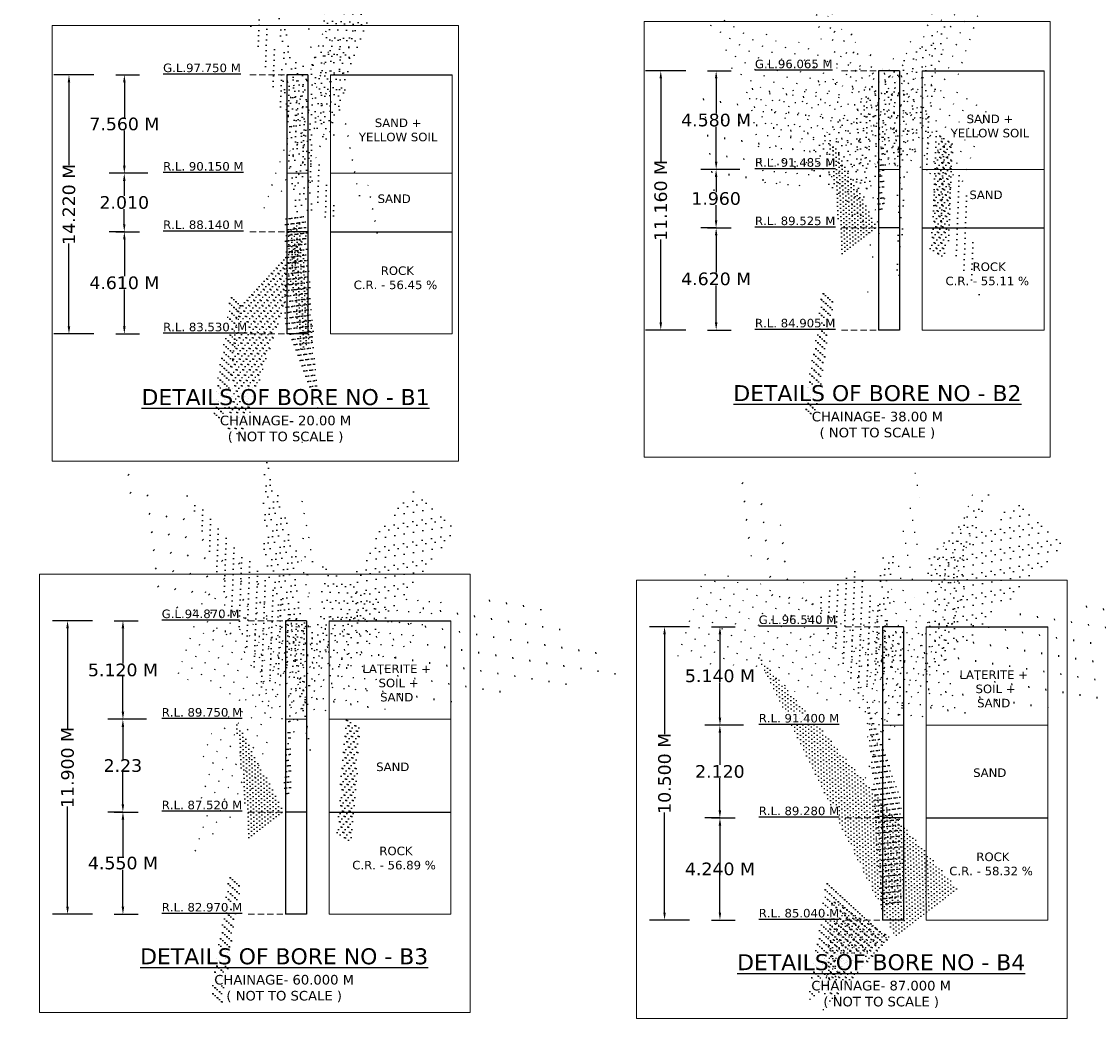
# Model space of a CAD drawing. Header units: millimetres. Extents: x -7746077780 to -3844657605, y -13315294818 to -6656873469.
# Tile 47 of 129: x -3872004619 to -3871983276, y -6657915737 to -6657895984. Entities that reach past the tile are written whole.
import ezdxf

# ---------------------------------------------------------------- set-up
doc = ezdxf.new("R2010")
doc.units = ezdxf.units.MM
doc.header["$MEASUREMENT"] = 0
doc.header["$PDMODE"] = 2
doc.linetypes.add('HIDDEN', pattern=[0.375, 0.25, -0.125])
doc.layers.add('TEX', color=6, linetype='Continuous')
doc.layers.add('TEXT', color=7, linetype='Continuous')
doc.styles.get("Standard").update_dxf_attribs({"font": 'verdana.ttf', "height": 250})
doc.dimstyles.new('Copy of ISO-25--------4', dxfattribs={"dimtxt": 200, "dimasz": 150, "dimexe": 300, "dimexo": 300, "dimgap": 0.02, "dimtad": 0, "dimtih": 1, "dimtoh": 1, "dimdec": 0, "dimlfac": 4, "dimdsep": 46, "dimtxsty": 'Standard', "dimcen": 150, "dimclrd": 1, "dimclre": 1, "dimclrt": 1, "dimadec": 0, "dimazin": 0, "dimtfac": 1, "dimtdec": 0, "dimtmove": 2, "dimatfit": 3, "dimfxl": 0, "dimarcsym": 0})
doc.dimstyles.new('ISO-25--------2', dxfattribs={"dimtxt": 200, "dimasz": 150, "dimexe": 300, "dimexo": 300, "dimgap": 0.02, "dimtad": 0, "dimtih": 1, "dimtoh": 1, "dimdec": 0, "dimlfac": 2, "dimdsep": 46, "dimtxsty": 'Standard', "dimcen": 150, "dimclrd": 1, "dimclre": 1, "dimclrt": 1, "dimadec": 0, "dimazin": 0, "dimtfac": 1, "dimtdec": 0, "dimtmove": 2, "dimatfit": 3, "dimfxl": 0, "dimarcsym": 0})

# ---------------------------------------------------------------- blocks, each defined once
blk = doc.blocks.new('*D537')
at = {"layer": 'Defpoints', "color": 0, "ltscale": 20, "transparency": 16777216}
for p in [(-3871991323.328972, -6657896961.78477), (-3871990852.663083, -6657896961.78477), (-3871990084.15482, -6657898912.913328)]:
    blk.add_point(p, dxfattribs=at)
at = {"layer": 'TEX', "color": 1, "lineweight": -2, "ltscale": 20, "transparency": 16777216}
for p, q in [((-3871991023.328972, -6657896961.78477), (-3871990552.663083, -6657896961.78477)), ((-3871990852.663083, -6657897111.78477), (-3871990852.663083, -6657897806.620521)), ((-3871990852.663083, -6657898762.913328), (-3871990852.663083, -6657898068.077579)), ((-3871990384.15482, -6657898912.913328), (-3871991152.663083, -6657898912.913328))]:
    blk.add_line(p, q, dxfattribs=at)
at = {"layer": 'TEX', "color": 1, "ltscale": 20, "transparency": 16777216}
for points in [[(-3871990877.663083, -6657897111.78477), (-3871990827.663083, -6657897111.78477), (-3871990852.663083, -6657896961.78477)], [(-3871990877.663083, -6657898762.913328), (-3871990827.663083, -6657898762.913328), (-3871990852.663083, -6657898912.913328)]]:
    blk.add_solid(points, dxfattribs=at)
at = {"layer": 'TEX', "color": 1, "ltscale": 20, "transparency": 16777216, "insert": (-3871990852.663082, -6657897937.349051), "char_height": 250, "attachment_point": 5}
blk.add_mtext('4.580 M', dxfattribs=at)
blk = doc.blocks.new('*D538')
at = {"layer": 'Defpoints', "color": 0, "ltscale": 20, "transparency": 16777216}
for p in [(-3871991154.578972, -6657896961.78477), (-3871991950.28331, -6657902096.210791), (-3871991154.578972, -6657902096.210791)]:
    blk.add_point(p, dxfattribs=at)
at = {"layer": 'TEX', "color": 1, "lineweight": -2, "ltscale": 20, "transparency": 16777216}
for p, q in [((-3871991454.578972, -6657896961.78477), (-3871992250.28331, -6657896961.78477)), ((-3871991950.28331, -6657897111.78477), (-3871991950.28331, -6657898754.716532)), ((-3871991950.28331, -6657901946.210791), (-3871991950.28331, -6657900303.27903)), ((-3871991454.578972, -6657902096.210791), (-3871992250.28331, -6657902096.210791))]:
    blk.add_line(p, q, dxfattribs=at)
at = {"layer": 'TEX', "color": 1, "ltscale": 20, "transparency": 16777216}
for points in [[(-3871991975.28331, -6657897111.78477), (-3871991925.28331, -6657897111.78477), (-3871991950.28331, -6657896961.78477)], [(-3871991975.28331, -6657901946.210791), (-3871991925.28331, -6657901946.210791), (-3871991950.28331, -6657902096.210791)]]:
    blk.add_solid(points, dxfattribs=at)
at = {"layer": 'TEX', "color": 1, "ltscale": 20, "transparency": 16777216, "insert": (-3871991950.283309, -6657899528.997782), "char_height": 250, "attachment_point": 5, "rotation": 90}
blk.add_mtext('11.160 M', dxfattribs=at)
blk = doc.blocks.new('*D539')
at = {"layer": 'Defpoints', "color": 0, "ltscale": 20, "transparency": 16777216}
for p in [(-3871991323.328972, -6657900072.154713), (-3871990852.663083, -6657900072.154713), (-3871991323.32897, -6657902096.210791)]:
    blk.add_point(p, dxfattribs=at)
at = {"layer": 'TEX', "color": 1, "lineweight": -2, "ltscale": 20, "transparency": 16777216}
for p, q in [((-3871991023.328972, -6657900072.154713), (-3871990552.663083, -6657900072.154713)), ((-3871990852.663083, -6657900222.154713), (-3871990852.663083, -6657900953.957914)), ((-3871990852.663083, -6657901946.210791), (-3871990852.663083, -6657901214.407585)), ((-3871991023.32897, -6657902096.210791), (-3871990552.663083, -6657902096.210791))]:
    blk.add_line(p, q, dxfattribs=at)
at = {"layer": 'TEX', "color": 1, "ltscale": 20, "transparency": 16777216}
for points in [[(-3871990877.663083, -6657900222.154713), (-3871990827.663083, -6657900222.154713), (-3871990852.663083, -6657900072.154713)], [(-3871990877.663083, -6657901946.210791), (-3871990827.663083, -6657901946.210791), (-3871990852.663083, -6657902096.210791)]]:
    blk.add_solid(points, dxfattribs=at)
at = {"layer": 'TEX', "color": 1, "ltscale": 20, "transparency": 16777216, "insert": (-3871990852.663083, -6657901084.182751), "char_height": 250, "attachment_point": 5}
blk.add_mtext('4.620 M', dxfattribs=at)
blk = doc.blocks.new('*D540')
at = {"color": 1, "lineweight": -2, "ltscale": 20, "transparency": 16777216}
for p, q in [((-3871990851.481442, -6657898912.913328), (-3871991153.981442, -6657898912.913328)), ((-3871990853.981442, -6657899062.913328), (-3871990853.981442, -6657899362.393134)), ((-3871990853.981442, -6657899922.154713), (-3871990853.981442, -6657899622.674907)), ((-3871990851.481442, -6657900072.154713), (-3871991153.981442, -6657900072.154713))]:
    blk.add_line(p, q, dxfattribs=at)
at = {"color": 1, "ltscale": 20, "transparency": 16777216}
for points in [[(-3871990878.981442, -6657899062.913328), (-3871990828.981442, -6657899062.913328), (-3871990853.981442, -6657898912.913328)], [(-3871990878.981442, -6657899922.154713), (-3871990828.981442, -6657899922.154713), (-3871990853.981442, -6657900072.154713)]]:
    blk.add_solid(points, dxfattribs=at)
at = {"layer": 'Defpoints', "color": 0, "ltscale": 20, "transparency": 16777216}
for p in [(-3871987633.5711, -6657898912.913328), (-3871990853.981442, -6657900072.154713), (-3871987633.5711, -6657900072.154713)]:
    blk.add_point(p, dxfattribs=at)
at = {"color": 1, "lineweight": 13, "ltscale": 20, "transparency": 16777216, "insert": (-3871990853.981441, -6657899492.534021), "char_height": 250, "attachment_point": 5}
blk.add_mtext('1.960', dxfattribs=at)
blk = doc.blocks.new('*D541')
at = {"layer": 'Defpoints', "color": 0, "ltscale": 20, "transparency": 16777216}
for p in [(-3872003080.133568, -6657907857.574656), (-3872002609.46768, -6657907857.574656), (-3872001840.959417, -6657909808.703217)]:
    blk.add_point(p, dxfattribs=at)
at = {"layer": 'TEX', "color": 1, "lineweight": -2, "ltscale": 20, "transparency": 16777216}
for p, q in [((-3872002780.133568, -6657907857.574656), (-3872002309.46768, -6657907857.574656)), ((-3872002609.46768, -6657908007.574656), (-3872002609.46768, -6657908702.914101)), ((-3872002609.46768, -6657909658.703217), (-3872002609.46768, -6657908963.363771)), ((-3872002140.959417, -6657909808.703217), (-3872002909.46768, -6657909808.703217))]:
    blk.add_line(p, q, dxfattribs=at)
at = {"layer": 'TEX', "color": 1, "ltscale": 20, "transparency": 16777216}
for points in [[(-3872002634.46768, -6657908007.574656), (-3872002584.46768, -6657908007.574656), (-3872002609.46768, -6657907857.574656)], [(-3872002634.46768, -6657909658.703217), (-3872002584.46768, -6657909658.703217), (-3872002609.46768, -6657909808.703217)]]:
    blk.add_solid(points, dxfattribs=at)
at = {"layer": 'TEX', "color": 1, "ltscale": 20, "transparency": 16777216, "insert": (-3872002609.467679, -6657908833.138937), "char_height": 250, "attachment_point": 5}
blk.add_mtext('5.120 M', dxfattribs=at)
blk = doc.blocks.new('*D542')
at = {"layer": 'Defpoints', "color": 0, "ltscale": 20, "transparency": 16777216}
for p in [(-3872002911.383568, -6657907857.574656), (-3872003707.087907, -6657913671.124226), (-3872002911.383569, -6657913671.124226)]:
    blk.add_point(p, dxfattribs=at)
at = {"layer": 'TEX', "color": 1, "lineweight": -2, "ltscale": 20, "transparency": 16777216}
for p, q in [((-3872003211.383568, -6657907857.574656), (-3872004007.087907, -6657907857.574656)), ((-3872003707.087907, -6657908007.574656), (-3872003707.087907, -6657909990.068192)), ((-3872003707.087907, -6657913521.124226), (-3872003707.087907, -6657911538.63069)), ((-3872003211.383569, -6657913671.124226), (-3872004007.087907, -6657913671.124226))]:
    blk.add_line(p, q, dxfattribs=at)
at = {"layer": 'TEX', "color": 1, "ltscale": 20, "transparency": 16777216}
for points in [[(-3872003732.087907, -6657908007.574656), (-3872003682.087907, -6657908007.574656), (-3872003707.087907, -6657907857.574656)], [(-3872003732.087907, -6657913521.124226), (-3872003682.087907, -6657913521.124226), (-3872003707.087907, -6657913671.124226)]]:
    blk.add_solid(points, dxfattribs=at)
at = {"layer": 'TEX', "color": 1, "ltscale": 20, "transparency": 16777216, "insert": (-3872003707.087906, -6657910764.349442), "char_height": 250, "attachment_point": 5, "rotation": 90}
blk.add_mtext('11.900 M', dxfattribs=at)
blk = doc.blocks.new('*D543')
at = {"layer": 'Defpoints', "color": 0, "ltscale": 20, "transparency": 16777216}
for p in [(-3872003080.133569, -6657911647.068146), (-3872002609.46768, -6657911647.068146), (-3872003080.133567, -6657913671.124226)]:
    blk.add_point(p, dxfattribs=at)
at = {"layer": 'TEX', "color": 1, "lineweight": -2, "ltscale": 20, "transparency": 16777216}
for p, q in [((-3872002780.133569, -6657911647.068146), (-3872002309.46768, -6657911647.068146)), ((-3872002609.46768, -6657911797.068146), (-3872002609.46768, -6657912528.955298)), ((-3872002609.46768, -6657913521.124226), (-3872002609.46768, -6657912789.237071)), ((-3872002780.133567, -6657913671.124226), (-3872002309.46768, -6657913671.124226))]:
    blk.add_line(p, q, dxfattribs=at)
at = {"layer": 'TEX', "color": 1, "ltscale": 20, "transparency": 16777216}
for points in [[(-3872002634.46768, -6657911797.068146), (-3872002584.46768, -6657911797.068146), (-3872002609.46768, -6657911647.068146)], [(-3872002634.46768, -6657913521.124226), (-3872002584.46768, -6657913521.124226), (-3872002609.46768, -6657913671.124226)]]:
    blk.add_solid(points, dxfattribs=at)
at = {"layer": 'TEX', "color": 1, "ltscale": 20, "transparency": 16777216, "insert": (-3872002609.46768, -6657912659.096186), "char_height": 250, "attachment_point": 5}
blk.add_mtext('4.550 M', dxfattribs=at)
blk = doc.blocks.new('*D544')
at = {"color": 1, "lineweight": -2, "ltscale": 20, "transparency": 16777216}
for p, q in [((-3872002608.286039, -6657909808.703217), (-3872002910.786039, -6657909808.703217)), ((-3872002610.786039, -6657909958.703217), (-3872002610.786039, -6657910597.660846)), ((-3872002610.786039, -6657911497.068146), (-3872002610.786039, -6657910858.110517)), ((-3872002608.286039, -6657911647.068146), (-3872002910.786039, -6657911647.068146))]:
    blk.add_line(p, q, dxfattribs=at)
at = {"color": 1, "ltscale": 20, "transparency": 16777216}
for points in [[(-3872002635.786039, -6657909958.703217), (-3872002585.786039, -6657909958.703217), (-3872002610.786039, -6657909808.703217)], [(-3872002635.786039, -6657911497.068146), (-3872002585.786039, -6657911497.068146), (-3872002610.786039, -6657911647.068146)]]:
    blk.add_solid(points, dxfattribs=at)
at = {"layer": 'Defpoints', "color": 0, "ltscale": 20, "transparency": 16777216}
for p in [(-3871999390.375697, -6657909808.703217), (-3872002610.786039, -6657911647.068146), (-3871999390.375695, -6657911647.068146)]:
    blk.add_point(p, dxfattribs=at)
at = {"color": 1, "lineweight": 13, "ltscale": 20, "transparency": 16777216, "insert": (-3872002610.786038, -6657910727.885682), "char_height": 250, "attachment_point": 5}
blk.add_mtext('2.23', dxfattribs=at)
blk = doc.blocks.new('*D545')
at = {"layer": 'Defpoints', "color": 0, "ltscale": 20, "transparency": 16777216}
for p in [(-3872003052.2904, -6657897039.286632), (-3872002581.624511, -6657897039.286632), (-3872001813.116248, -6657898990.41519)]:
    blk.add_point(p, dxfattribs=at)
at = {"layer": 'TEX', "color": 1, "lineweight": -2, "ltscale": 20, "transparency": 16777216}
for p, q in [((-3872002752.2904, -6657897039.286632), (-3872002281.624511, -6657897039.286632)), ((-3872002581.624511, -6657897189.286632), (-3872002581.624511, -6657897884.710025)), ((-3872002581.624511, -6657898840.41519), (-3872002581.624511, -6657898144.991797)), ((-3872002113.116248, -6657898990.41519), (-3872002881.624511, -6657898990.41519))]:
    blk.add_line(p, q, dxfattribs=at)
at = {"layer": 'TEX', "color": 1, "ltscale": 20, "transparency": 16777216}
for points in [[(-3872002606.624511, -6657897189.286632), (-3872002556.624511, -6657897189.286632), (-3872002581.624511, -6657897039.286632)], [(-3872002606.624511, -6657898840.41519), (-3872002556.624511, -6657898840.41519), (-3872002581.624511, -6657898990.41519)]]:
    blk.add_solid(points, dxfattribs=at)
at = {"layer": 'TEX', "color": 1, "ltscale": 20, "transparency": 16777216, "insert": (-3872002581.62451, -6657898014.850912), "char_height": 250, "attachment_point": 5}
blk.add_mtext('7.560 M', dxfattribs=at)
blk = doc.blocks.new('*D546')
at = {"layer": 'Defpoints', "color": 0, "ltscale": 20, "transparency": 16777216}
for p in [(-3872002883.5404, -6657897039.286632), (-3872003679.24474, -6657902173.712652), (-3872002883.540401, -6657902173.712652)]:
    blk.add_point(p, dxfattribs=at)
at = {"layer": 'TEX', "color": 1, "lineweight": -2, "ltscale": 20, "transparency": 16777216}
for p, q in [((-3872003183.5404, -6657897039.286632), (-3872003979.24474, -6657897039.286632)), ((-3872003679.24474, -6657897189.286632), (-3872003679.24474, -6657898832.218393)), ((-3872003679.24474, -6657902023.712652), (-3872003679.24474, -6657900380.780891)), ((-3872003183.540401, -6657902173.712652), (-3872003979.24474, -6657902173.712652))]:
    blk.add_line(p, q, dxfattribs=at)
at = {"layer": 'TEX', "color": 1, "ltscale": 20, "transparency": 16777216}
for points in [[(-3872003704.24474, -6657897189.286632), (-3872003654.24474, -6657897189.286632), (-3872003679.24474, -6657897039.286632)], [(-3872003704.24474, -6657902023.712652), (-3872003654.24474, -6657902023.712652), (-3872003679.24474, -6657902173.712652)]]:
    blk.add_solid(points, dxfattribs=at)
at = {"layer": 'TEX', "color": 1, "ltscale": 20, "transparency": 16777216, "insert": (-3872003679.244739, -6657899606.499643), "char_height": 250, "attachment_point": 5, "rotation": 90}
blk.add_mtext('14.220 M', dxfattribs=at)
blk = doc.blocks.new('*D547')
at = {"layer": 'Defpoints', "color": 0, "ltscale": 20, "transparency": 16777216}
for p in [(-3872003052.290401, -6657900149.656575), (-3872002581.624511, -6657900149.656575), (-3872003052.290399, -6657902173.712652)]:
    blk.add_point(p, dxfattribs=at)
at = {"layer": 'TEX', "color": 1, "lineweight": -2, "ltscale": 20, "transparency": 16777216}
for p, q in [((-3872002752.290401, -6657900149.656575), (-3872002281.624511, -6657900149.656575)), ((-3872002581.624511, -6657900299.656575), (-3872002581.624511, -6657901031.543726)), ((-3872002581.624511, -6657902023.712652), (-3872002581.624511, -6657901291.825499)), ((-3872002752.290399, -6657902173.712652), (-3872002281.624511, -6657902173.712652))]:
    blk.add_line(p, q, dxfattribs=at)
at = {"layer": 'TEX', "color": 1, "ltscale": 20, "transparency": 16777216}
for points in [[(-3872002606.624511, -6657900299.656575), (-3872002556.624511, -6657900299.656575), (-3872002581.624511, -6657900149.656575)], [(-3872002606.624511, -6657902023.712652), (-3872002556.624511, -6657902023.712652), (-3872002581.624511, -6657902173.712652)]]:
    blk.add_solid(points, dxfattribs=at)
at = {"layer": 'TEX', "color": 1, "ltscale": 20, "transparency": 16777216, "insert": (-3872002581.624511, -6657901161.684613), "char_height": 250, "attachment_point": 5}
blk.add_mtext('4.610 M', dxfattribs=at)
blk = doc.blocks.new('*D548')
at = {"color": 1, "lineweight": -2, "ltscale": 20, "transparency": 16777216}
for p, q in [((-3872002580.44287, -6657898990.41519), (-3872002882.94287, -6657898990.41519)), ((-3872002582.94287, -6657899140.41519), (-3872002582.94287, -6657899439.811047)), ((-3872002582.94287, -6657899999.656575), (-3872002582.94287, -6657899700.260717)), ((-3872002580.44287, -6657900149.656575), (-3872002882.94287, -6657900149.656575))]:
    blk.add_line(p, q, dxfattribs=at)
at = {"color": 1, "ltscale": 20, "transparency": 16777216}
for points in [[(-3872002607.94287, -6657899140.41519), (-3872002557.94287, -6657899140.41519), (-3872002582.94287, -6657898990.41519)], [(-3872002607.94287, -6657899999.656575), (-3872002557.94287, -6657899999.656575), (-3872002582.94287, -6657900149.656575)]]:
    blk.add_solid(points, dxfattribs=at)
at = {"layer": 'Defpoints', "color": 0, "ltscale": 20, "transparency": 16777216}
for p in [(-3871999362.532528, -6657898990.41519), (-3872002582.94287, -6657900149.656575), (-3871999362.532528, -6657900149.656575)]:
    blk.add_point(p, dxfattribs=at)
at = {"color": 1, "lineweight": 13, "ltscale": 20, "transparency": 16777216, "insert": (-3872002582.942869, -6657899570.035883), "char_height": 250, "attachment_point": 5}
blk.add_mtext('2.010', dxfattribs=at)
blk = doc.blocks.new('*D610')
at = {"layer": 'Defpoints', "color": 0, "ltscale": 20, "transparency": 16777216}
for p in [(-3871991248.341529, -6657907974.321878), (-3871990777.675642, -6657907974.321878), (-3871990009.167379, -6657909925.450439)]:
    blk.add_point(p, dxfattribs=at)
at = {"layer": 'TEX', "color": 1, "lineweight": -2, "ltscale": 20, "transparency": 16777216}
for p, q in [((-3871990948.341529, -6657907974.321878), (-3871990477.675642, -6657907974.321878)), ((-3871990777.675642, -6657908124.321878), (-3871990777.675642, -6657908819.745273)), ((-3871990777.675642, -6657909775.450439), (-3871990777.675642, -6657909080.027045)), ((-3871990309.167379, -6657909925.450439), (-3871991077.675642, -6657909925.450439))]:
    blk.add_line(p, q, dxfattribs=at)
at = {"layer": 'TEX', "color": 1, "ltscale": 20, "transparency": 16777216}
for points in [[(-3871990802.675642, -6657908124.321878), (-3871990752.675642, -6657908124.321878), (-3871990777.675642, -6657907974.321878)], [(-3871990802.675642, -6657909775.450439), (-3871990752.675642, -6657909775.450439), (-3871990777.675642, -6657909925.450439)]]:
    blk.add_solid(points, dxfattribs=at)
at = {"layer": 'TEX', "color": 1, "ltscale": 20, "transparency": 16777216, "insert": (-3871990777.675641, -6657908949.88616), "char_height": 250, "attachment_point": 5}
blk.add_mtext('5.140 M', dxfattribs=at)
blk = doc.blocks.new('*D611')
at = {"layer": 'Defpoints', "color": 0, "ltscale": 20, "transparency": 16777216}
for p in [(-3871991079.591529, -6657907974.321878), (-3871991875.295868, -6657913787.871449), (-3871991079.59153, -6657913787.871449)]:
    blk.add_point(p, dxfattribs=at)
at = {"layer": 'TEX', "color": 1, "lineweight": -2, "ltscale": 20, "transparency": 16777216}
for p, q in [((-3871991379.591529, -6657907974.321878), (-3871992175.295868, -6657907974.321878)), ((-3871991875.295868, -6657908124.321878), (-3871991875.295868, -6657910106.815414)), ((-3871991875.295868, -6657913637.871449), (-3871991875.295868, -6657911655.377913)), ((-3871991379.59153, -6657913787.871449), (-3871992175.295868, -6657913787.871449))]:
    blk.add_line(p, q, dxfattribs=at)
at = {"layer": 'TEX', "color": 1, "ltscale": 20, "transparency": 16777216}
for points in [[(-3871991900.295868, -6657908124.321878), (-3871991850.295868, -6657908124.321878), (-3871991875.295868, -6657907974.321878)], [(-3871991900.295868, -6657913637.871449), (-3871991850.295868, -6657913637.871449), (-3871991875.295868, -6657913787.871449)]]:
    blk.add_solid(points, dxfattribs=at)
at = {"layer": 'TEX', "color": 1, "ltscale": 20, "transparency": 16777216, "insert": (-3871991875.295867, -6657910881.096664), "char_height": 250, "attachment_point": 5, "rotation": 90}
blk.add_mtext('10.500 M', dxfattribs=at)
blk = doc.blocks.new('*D612')
at = {"layer": 'Defpoints', "color": 0, "ltscale": 20, "transparency": 16777216}
for p in [(-3871991248.34153, -6657911763.815369), (-3871990777.675642, -6657911763.815369), (-3871991248.341529, -6657913787.871449)]:
    blk.add_point(p, dxfattribs=at)
at = {"layer": 'TEX', "color": 1, "lineweight": -2, "ltscale": 20, "transparency": 16777216}
for p, q in [((-3871990948.34153, -6657911763.815369), (-3871990477.675642, -6657911763.815369)), ((-3871990777.675642, -6657911913.815369), (-3871990777.675642, -6657912645.618572)), ((-3871990777.675642, -6657913637.871449), (-3871990777.675642, -6657912906.068243)), ((-3871990948.341529, -6657913787.871449), (-3871990477.675642, -6657913787.871449))]:
    blk.add_line(p, q, dxfattribs=at)
at = {"layer": 'TEX', "color": 1, "ltscale": 20, "transparency": 16777216}
for points in [[(-3871990802.675642, -6657911913.815369), (-3871990752.675642, -6657911913.815369), (-3871990777.675642, -6657911763.815369)], [(-3871990802.675642, -6657913637.871449), (-3871990752.675642, -6657913637.871449), (-3871990777.675642, -6657913787.871449)]]:
    blk.add_solid(points, dxfattribs=at)
at = {"layer": 'TEX', "color": 1, "ltscale": 20, "transparency": 16777216, "insert": (-3871990777.675642, -6657912775.843409), "char_height": 250, "width": 3472.058889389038, "attachment_point": 5}
blk.add_mtext('4.240 M', dxfattribs=at)
blk = doc.blocks.new('*D613')
at = {"color": 1, "lineweight": -2, "ltscale": 20, "transparency": 16777216}
for p, q in [((-3871990776.494001, -6657909925.450439), (-3871991078.994001, -6657909925.450439)), ((-3871990778.994001, -6657910075.450439), (-3871990778.994001, -6657910714.408069)), ((-3871990778.994001, -6657911613.815369), (-3871990778.994001, -6657910974.857739)), ((-3871990776.494001, -6657911763.815369), (-3871991078.994001, -6657911763.815369))]:
    blk.add_line(p, q, dxfattribs=at)
at = {"color": 1, "ltscale": 20, "transparency": 16777216}
for points in [[(-3871990803.994001, -6657910075.450439), (-3871990753.994001, -6657910075.450439), (-3871990778.994001, -6657909925.450439)], [(-3871990803.994001, -6657911613.815369), (-3871990753.994001, -6657911613.815369), (-3871990778.994001, -6657911763.815369)]]:
    blk.add_solid(points, dxfattribs=at)
at = {"layer": 'Defpoints', "color": 0, "ltscale": 20, "transparency": 16777216}
for p in [(-3871987558.583658, -6657909925.450439), (-3871990778.994001, -6657911763.815369), (-3871987558.583657, -6657911763.815369)]:
    blk.add_point(p, dxfattribs=at)
at = {"color": 1, "lineweight": 13, "ltscale": 20, "transparency": 16777216, "insert": (-3871990778.994, -6657910844.632905), "char_height": 250, "width": 2373.867738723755, "attachment_point": 5}
blk.add_mtext('2.120', dxfattribs=at)

msp = doc.modelspace()

# ---------------------------------------------------------------- hatches: boundary and pattern name
at = {"layer": 'TEX', "ltscale": 20}
h = msp.add_hatch(dxfattribs=at)
h.set_pattern_fill('AR-CONC', color=0, scale=31.640625, style=0)
h.set_pattern_definition([(49.99999999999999, (-604660837.451745, -1040597430.956509), (226.9456046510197, -19.85516770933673), [23.73046875, -261.0351562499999]), (355, (-604660837.451745, -1040597430.956509), (-43.90178915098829, 237.9982923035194), [18.98437500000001, -208.8281250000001]), (100.4513999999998, (-604660818.5396128, -1040597432.611103), (183.0439840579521, 218.1429801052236), [20.16779449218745, -221.8457463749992]), (46.18420000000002, (-604660837.451745, -1040597367.675259), (337.6817380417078, -52.3712506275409), [35.59570312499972, -391.5527343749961]), (96.63559999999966, (-604660809.3116045, -1040597372.039547), (295.7331216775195, 308.216982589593), [30.25169268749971, -332.7685664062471]), (351.1842000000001, (-604660837.451745, -1040597367.675259), (295.7328810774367, 308.2172135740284), [28.47656250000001, -313.2421875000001]), (21, (-604660805.81112, -1040597383.495571), (188.865121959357, -127.3911333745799), [23.73046875, -261.0351562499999]), (326, (-604660805.81112, -1040597383.495571), (76.986491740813, 229.4420064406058), [18.984375, -208.828125]), (71.45140000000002, (-604660790.0723672, -1040597394.111507), (265.8516910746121, 102.0506649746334), [20.16779449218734, -221.8457463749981]), (37.49999999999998, (-604660837.451745, -1040597430.956509), (3.8474542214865, 105.3296959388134), [0, -206.2968750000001, 0, -211.9921875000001, 0, -209.6191406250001]), (7.500000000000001, (-604660837.451745, -1040597430.956509), (83.23684583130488, 124.7943307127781), [0, -120.8671875, 0, -201.5507812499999, 0, -79.89257812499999]), (327.5, (-604660908.0103388, -1040597430.956509), (168.9047551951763, -7.136502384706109), [0, -79.1015625, 0, -246.796875, 0, -327.48046875]), (317.5, (-604660939.6509638, -1040597430.956509), (184.5237488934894, 31.67384206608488), [0, -102.83203125, 0, -163.8984375, 0, -232.55859375])])
h.paths.add_polyline_path([(-3871987633.5711, -6657896961.611013), (-3871987633.5711, -6657898912.913328), (-3871987216.781097, -6657898912.913328), (-3871987216.781098, -6657896961.611013)])
h = msp.add_hatch(dxfattribs=at)
h.set_pattern_fill('AR-CONC', color=0, scale=31.640625, style=0)
h.set_pattern_definition([(49.99999999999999, (-604672566.4131737, -1040597508.45837), (226.9456046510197, -19.85516770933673), [23.73046875, -261.0351562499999]), (355, (-604672566.4131737, -1040597508.45837), (-43.90178915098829, 237.9982923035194), [18.98437500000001, -208.8281250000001]), (100.4513999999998, (-604672547.5010414, -1040597510.112965), (183.0439840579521, 218.1429801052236), [20.16779449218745, -221.8457463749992]), (46.18420000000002, (-604672566.4131737, -1040597445.17712), (337.6817380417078, -52.3712506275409), [35.59570312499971, -391.5527343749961]), (96.63559999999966, (-604672538.2730331, -1040597449.541409), (295.7331216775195, 308.216982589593), [30.25169268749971, -332.7685664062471]), (351.1842000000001, (-604672566.4131737, -1040597445.17712), (295.7328810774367, 308.2172135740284), [28.47656250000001, -313.2421875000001]), (21, (-604672534.7725487, -1040597460.997433), (188.865121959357, -127.3911333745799), [23.73046875, -261.0351562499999]), (326, (-604672534.7725487, -1040597460.997433), (76.986491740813, 229.4420064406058), [18.984375, -208.828125]), (71.45140000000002, (-604672519.0337954, -1040597471.61337), (265.8516910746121, 102.0506649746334), [20.16779449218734, -221.845746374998]), (37.49999999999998, (-604672566.4131737, -1040597508.45837), (3.8474542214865, 105.3296959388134), [0, -206.2968750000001, 0, -211.9921875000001, 0, -209.6191406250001]), (7.500000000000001, (-604672566.4131737, -1040597508.45837), (83.23684583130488, 124.7943307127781), [0, -120.8671875, 0, -201.5507812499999, 0, -79.89257812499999]), (327.5, (-604672636.9717674, -1040597508.45837), (168.9047551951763, -7.136502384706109), [0, -79.1015625, 0, -246.796875, 0, -327.48046875]), (317.5, (-604672668.6123924, -1040597508.45837), (184.5237488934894, 31.67384206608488), [0, -102.83203125, 0, -163.8984375, 0, -232.55859375])])
h.paths.add_polyline_path([(-3871999362.532528, -6657897039.112875), (-3871999362.532528, -6657898990.41519), (-3871998945.742526, -6657898990.41519), (-3871998945.742527, -6657897039.112875)])
h = msp.add_hatch(dxfattribs=at)
h.set_pattern_fill('AR-SAND', color=0, scale=42.1875, style=0)
h.set_pattern_definition([(37.49999999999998, (-604672566.4131746, -1040599616.893188), (-2.657532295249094, 81.28787775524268), [0, -64.125, 0, -71.71875000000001, 0, -68.55468750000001]), (7.500000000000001, (-604672566.4131746, -1040599616.893188), (74.66245475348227, 119.0592871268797), [0, -34.59374999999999, 0, -57.79687499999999, 0, -22.1484375]), (327.5, (-604672618.3037996, -1040599616.893188), (131.3778597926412, 0.2387413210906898), [0, -21.09375, 0, -75.9375, 0, -99.140625]), (317.5, (-604672618.3037996, -1040599616.893188), (126.8209661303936, 37.02693789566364), [0, -10.546875, 0, -49.78125, 0, -56.953125])])
h.paths.add_polyline_path([(-3871998945.742527, -6657900149.656575), (-3871999362.532528, -6657900149.656575), (-3871999362.532526, -6657902173.538899), (-3871998945.742526, -6657902173.538899)])
h = msp.add_hatch(dxfattribs=at)
h.set_pattern_fill('AR-SAND', color=0, scale=42.1875, style=0)
h.set_pattern_definition([(37.49999999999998, (-604660837.4517465, -1040599539.391326), (-2.657532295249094, 81.28787775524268), [0, -64.125, 0, -71.71875000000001, 0, -68.55468750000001]), (7.500000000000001, (-604660837.4517465, -1040599539.391326), (74.66245475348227, 119.0592871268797), [0, -34.59374999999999, 0, -57.79687499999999, 0, -22.1484375]), (327.5, (-604660889.342371, -1040599539.391326), (131.3778597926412, 0.2387413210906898), [0, -21.09375, 0, -75.9375, 0, -99.140625]), (317.5, (-604660889.342371, -1040599539.391326), (126.8209661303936, 37.02693789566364), [0, -10.546875, 0, -49.78125, 0, -56.953125])])
h.paths.add_polyline_path([(-3871987216.781098, -6657900072.154713), (-3871987633.5711, -6657900072.154713), (-3871987633.571098, -6657902096.037037), (-3871987216.781097, -6657902096.037037)])
h = msp.add_hatch(dxfattribs=at)
h.set_pattern_fill('AR-CONC', color=0, scale=31.640625, style=0)
h.set_pattern_definition([(49.99999999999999, (-604672594.2563424, -1040608326.746396), (226.9456046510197, -19.85516770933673), [23.73046875, -261.0351562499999]), (355, (-604672594.2563424, -1040608326.746396), (-43.90178915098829, 237.9982923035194), [18.98437500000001, -208.8281250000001]), (100.4513999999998, (-604672575.3442097, -1040608328.40099), (183.0439840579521, 218.1429801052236), [20.16779449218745, -221.8457463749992]), (46.18420000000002, (-604672594.2563424, -1040608263.465146), (337.6817380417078, -52.3712506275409), [35.5957031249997, -391.5527343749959]), (96.63559999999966, (-604672566.1162014, -1040608267.829434), (295.7331216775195, 308.216982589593), [30.25169268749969, -332.7685664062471]), (351.1842000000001, (-604672594.2563424, -1040608263.465146), (295.7328810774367, 308.2172135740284), [28.47656250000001, -313.2421875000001]), (21, (-604672562.6157169, -1040608279.285459), (188.865121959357, -127.3911333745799), [23.73046875, -261.0351562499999]), (326, (-604672562.6157169, -1040608279.285459), (76.986491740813, 229.4420064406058), [18.984375, -208.828125]), (71.45140000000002, (-604672546.8769646, -1040608289.901395), (265.8516910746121, 102.0506649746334), [20.16779449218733, -221.8457463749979]), (37.49999999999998, (-604672594.2563424, -1040608326.746396), (3.8474542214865, 105.3296959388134), [0, -206.2968750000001, 0, -211.9921875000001, 0, -209.6191406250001]), (7.500000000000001, (-604672594.2563424, -1040608326.746396), (83.23684583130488, 124.7943307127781), [0, -120.8671875, 0, -201.5507812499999, 0, -79.89257812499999]), (327.5, (-604672664.8149362, -1040608326.746396), (168.9047551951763, -7.136502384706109), [0, -79.1015625, 0, -246.796875, 0, -327.48046875]), (317.5, (-604672696.4555612, -1040608326.746396), (184.5237488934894, 31.67384206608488), [0, -102.83203125, 0, -163.8984375, 0, -232.55859375])])
h.paths.add_polyline_path([(-3871999390.375697, -6657907857.400902), (-3871999390.375697, -6657909808.703217), (-3871998973.585693, -6657909808.703217), (-3871998973.585694, -6657907857.400902)])
h = msp.add_hatch(dxfattribs=at)
h.set_pattern_fill('AR-CONC', color=0, scale=31.640625, style=0)
h.set_pattern_definition([(49.99999999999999, (-604660762.464304, -1040608443.493619), (226.9456046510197, -19.85516770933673), [23.73046875, -261.0351562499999]), (355, (-604660762.464304, -1040608443.493619), (-43.90178915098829, 237.9982923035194), [18.98437500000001, -208.8281250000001]), (100.4513999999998, (-604660743.5521717, -1040608445.148213), (183.0439840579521, 218.1429801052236), [20.16779449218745, -221.8457463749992]), (46.18420000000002, (-604660762.464304, -1040608380.212369), (337.6817380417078, -52.3712506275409), [35.59570312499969, -391.5527343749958]), (96.63559999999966, (-604660734.324163, -1040608384.576657), (295.7331216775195, 308.216982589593), [30.25169268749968, -332.768566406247]), (351.1842000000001, (-604660762.464304, -1040608380.212369), (295.7328810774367, 308.2172135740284), [28.47656250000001, -313.2421875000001]), (21, (-604660730.8236785, -1040608396.032681), (188.865121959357, -127.3911333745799), [23.73046875, -261.0351562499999]), (326, (-604660730.8236785, -1040608396.032681), (76.986491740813, 229.4420064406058), [18.984375, -208.828125]), (71.45140000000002, (-604660715.0849261, -1040608406.648618), (265.8516910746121, 102.0506649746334), [20.16779449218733, -221.8457463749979]), (37.49999999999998, (-604660762.464304, -1040608443.493619), (3.8474542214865, 105.3296959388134), [0, -206.2968750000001, 0, -211.9921875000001, 0, -209.6191406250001]), (7.500000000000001, (-604660762.464304, -1040608443.493619), (83.23684583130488, 124.7943307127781), [0, -120.8671875, 0, -201.5507812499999, 0, -79.89257812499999]), (327.5, (-604660833.0228977, -1040608443.493619), (168.9047551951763, -7.136502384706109), [0, -79.1015625, 0, -246.796875, 0, -327.48046875]), (317.5, (-604660864.6635227, -1040608443.493619), (184.5237488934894, 31.67384206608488), [0, -102.83203125, 0, -163.8984375, 0, -232.55859375])])
h.paths.add_polyline_path([(-3871987558.583658, -6657907974.148125), (-3871987558.583658, -6657909925.450439), (-3871987141.793655, -6657909925.450439), (-3871987141.793656, -6657907974.148125)])
h = msp.add_hatch(dxfattribs=at)
h.set_pattern_fill('AR-SAND', color=0, scale=42.1875, style=0)
h.set_pattern_definition([(37.49999999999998, (-604672594.2563424, -1040611114.304759), (-2.657532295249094, 81.28787775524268), [0, -64.125, 0, -71.71875000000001, 0, -68.55468750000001]), (7.500000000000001, (-604672594.2563424, -1040611114.304759), (74.66245475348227, 119.0592871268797), [0, -34.59374999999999, 0, -57.79687499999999, 0, -22.1484375]), (327.5, (-604672646.1469669, -1040611114.304759), (131.3778597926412, 0.2387413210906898), [0, -21.09375, 0, -75.9375, 0, -99.140625]), (317.5, (-604672646.1469669, -1040611114.304759), (126.8209661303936, 37.02693789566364), [0, -10.546875, 0, -49.78125, 0, -56.953125])])
h.paths.add_polyline_path([(-3871998973.585694, -6657911647.068148), (-3871999390.375697, -6657911647.068148), (-3871999390.375694, -6657913670.95047), (-3871998973.585693, -6657913670.95047)])
h = msp.add_hatch(dxfattribs=at)
h.set_pattern_fill('AR-SAND', color=0, scale=42.1875, style=0)
h.set_pattern_definition([(37.49999999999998, (-604660762.464304, -1040611231.051982), (-2.657532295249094, 81.28787775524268), [0, -64.125, 0, -71.71875000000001, 0, -68.55468750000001]), (7.500000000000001, (-604660762.464304, -1040611231.051982), (74.66245475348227, 119.0592871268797), [0, -34.59374999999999, 0, -57.79687499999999, 0, -22.1484375]), (327.5, (-604660814.3549285, -1040611231.051982), (131.3778597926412, 0.2387413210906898), [0, -21.09375, 0, -75.9375, 0, -99.140625]), (317.5, (-604660814.3549285, -1040611231.051982), (126.8209661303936, 37.02693789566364), [0, -10.546875, 0, -49.78125, 0, -56.953125])])
h.paths.add_polyline_path([(-3871987141.793656, -6657911763.815371), (-3871987558.583658, -6657911763.815371), (-3871987558.583656, -6657913787.697693), (-3871987141.793655, -6657913787.697693)])

# ---------------------------------------------------------------- linework, layer by layer
at = {"color": 0}
for p, q in [((-3871987633.5711, -6657896961.611013), (-3871987633.5711, -6657902096.037037)), ((-3871987216.781097, -6657896961.611013), (-3871987633.571099, -6657896961.611013)), ((-3871987216.781098, -6657896961.611013), (-3871987216.781097, -6657902096.037037)), ((-3871986768.726183, -6657896961.611012), (-3871984354.383225, -6657896961.611012)), ((-3871999362.532528, -6657897039.112875), (-3871999362.532528, -6657902173.538899)), ((-3871998945.742526, -6657897039.112875), (-3871999362.532528, -6657897039.112875)), ((-3871998945.742527, -6657897039.112875), (-3871998945.742526, -6657902173.538899)), ((-3871998497.687612, -6657897039.112874), (-3871996083.344654, -6657897039.112874)), ((-3871998945.742527, -6657900149.656575), (-3871999362.532528, -6657900149.656575)), ((-3871998497.687612, -6657900149.656575), (-3871996083.344655, -6657900149.656575)), ((-3871998497.687612, -6657900149.656575), (-3871996083.344655, -6657900149.656575)), ((-3871987216.781098, -6657900072.154713), (-3871987633.5711, -6657900072.154713)), ((-3871986768.726183, -6657900072.154713), (-3871984354.383226, -6657900072.154713)), ((-3871986768.726183, -6657900072.154713), (-3871984354.383226, -6657900072.154713)), ((-3871987216.781098, -6657902096.037037), (-3871987633.5711, -6657902096.037037)), ((-3871998945.742527, -6657902173.538899), (-3871999362.532528, -6657902173.538899)), ((-3871999390.375697, -6657907857.400902), (-3871999390.375695, -6657913670.95047)), ((-3871998973.585693, -6657907857.400902), (-3871999390.375695, -6657907857.400902)), ((-3871998973.585694, -6657907857.400902), (-3871998973.585693, -6657913670.95047)), ((-3871998525.53078, -6657907857.4009), (-3871996111.187821, -6657907857.4009)), ((-3871987558.583658, -6657907974.148125), (-3871987558.583657, -6657913787.697693)), ((-3871987141.793655, -6657907974.148125), (-3871987558.583657, -6657907974.148125)), ((-3871987141.793656, -6657907974.148125), (-3871987141.793655, -6657913787.697693)), ((-3871986693.738742, -6657907974.148123), (-3871984279.395783, -6657907974.148123)), ((-3871998973.585694, -6657911647.068146), (-3871999390.375695, -6657911647.068146)), ((-3871998525.53078, -6657911647.068146), (-3871996111.187823, -6657911647.068146)), ((-3871998525.53078, -6657911647.068148), (-3871996111.187823, -6657911647.068148)), ((-3871987141.793656, -6657911763.815369), (-3871987558.583657, -6657911763.815369)), ((-3871986693.738742, -6657911763.815369), (-3871984279.395784, -6657911763.815369)), ((-3871986693.738742, -6657911763.815371), (-3871984279.395784, -6657911763.815371)), ((-3871998973.585694, -6657913670.95047), (-3871999390.375695, -6657913670.95047)), ((-3871987141.793656, -6657913787.697693), (-3871987558.583657, -6657913787.697693))]:
    msp.add_line(p, q, dxfattribs=at)
at = {"lineweight": 13, "ltscale": 20}
for p, q in [((-3871987633.5711, -6657898912.913328), (-3871987216.781097, -6657898912.913328)), ((-3871986768.726183, -6657898912.913328), (-3871984354.383225, -6657898912.913328)), ((-3871999362.532528, -6657898990.41519), (-3871998945.742526, -6657898990.41519)), ((-3871998497.687612, -6657898990.41519), (-3871996083.344654, -6657898990.41519)), ((-3871999390.375697, -6657909808.703217), (-3871998973.585693, -6657909808.703217)), ((-3871998525.53078, -6657909808.703217), (-3871996111.187821, -6657909808.703217)), ((-3871987558.583658, -6657909925.450439), (-3871987141.793655, -6657909925.450439)), ((-3871986693.738742, -6657909925.450439), (-3871984279.395783, -6657909925.450439))]:
    msp.add_line(p, q, dxfattribs=at)
for points in [[(-3872004010.85532, -6657896061.122145), (-3871995962.022794, -6657896061.122145), (-3871995962.022794, -6657904693.73596), (-3872004010.85532, -6657904693.73596)], [(-3871992281.893892, -6657895983.620283), (-3871984233.061366, -6657895983.620283), (-3871984233.061366, -6657904616.234098), (-3871992281.893892, -6657904616.234098)], [(-3871986768.726183, -6657896961.611012), (-3871984354.383225, -6657896961.611012), (-3871984354.383226, -6657902096.037037), (-3871986768.726186, -6657902096.037037)], [(-3871998497.687612, -6657897039.112874), (-3871996083.344654, -6657897039.112874), (-3871996083.344655, -6657902173.538899), (-3871998497.687615, -6657902173.538899)], [(-3872004265.655018, -6657906935.694078), (-3871995731.159687, -6657906935.694078), (-3871995731.159687, -6657915620.308678), (-3872004265.655018, -6657915620.308678)], [(-3871992433.862979, -6657907052.441301), (-3871983899.367648, -6657907052.441301), (-3871983899.367648, -6657915737.055901), (-3871992433.862979, -6657915737.055901)], [(-3871998525.53078, -6657907857.4009), (-3871996111.187821, -6657907857.4009), (-3871996111.187823, -6657913670.95047), (-3871998525.530781, -6657913670.95047)], [(-3871986693.738742, -6657907974.148123), (-3871984279.395783, -6657907974.148123), (-3871984279.395784, -6657913787.697693), (-3871986693.738742, -6657913787.697693)]]:
    msp.add_lwpolyline(points, close=True, dxfattribs=at)
at = {"layer": 'TEXT', "color": 0, "linetype": 'HIDDEN', "lineweight": 13, "ltscale": 500}
for p, q in [((-3871987680.85095, -6657896961.622038), (-3871988378.795462, -6657896961.78477)), ((-3871999409.812378, -6657897039.123899), (-3872000107.756891, -6657897039.286632)), ((-3871999409.812379, -6657900149.656575), (-3872000107.756892, -6657900149.819307)), ((-3871999409.812379, -6657900149.656575), (-3872000107.756892, -6657900149.819307)), ((-3871987680.850951, -6657900072.154713), (-3871988378.795464, -6657900072.317445)), ((-3871987680.850951, -6657900072.154713), (-3871988378.795464, -6657900072.317445)), ((-3871987680.850951, -6657902096.048061), (-3871988378.795464, -6657902096.210793)), ((-3871987680.850951, -6657902096.048061), (-3871988378.795464, -6657902096.210791)), ((-3871999409.812379, -6657902173.549924), (-3872000107.756892, -6657902173.712656)), ((-3871999409.812379, -6657902173.549924), (-3872000107.756892, -6657902173.712652)), ((-3871999437.655547, -6657907857.411926), (-3872000135.600059, -6657907857.574657)), ((-3871987605.863508, -6657907974.159149), (-3871988303.808021, -6657907974.32188)), ((-3871999437.655548, -6657911647.068146), (-3872000135.60006, -6657911647.230877)), ((-3871999437.655548, -6657911647.068148), (-3872000135.60006, -6657911647.230877)), ((-3871987605.863509, -6657911763.815369), (-3871988303.808021, -6657911763.9781)), ((-3871987605.863509, -6657911763.815371), (-3871988303.808021, -6657911763.9781)), ((-3871999437.655548, -6657913670.961494), (-3872000135.60006, -6657913671.124226)), ((-3871999437.655548, -6657913670.961494), (-3872000135.60006, -6657913671.124226)), ((-3871987605.863509, -6657913787.708717), (-3871988303.808021, -6657913787.871449)), ((-3871987605.863509, -6657913787.708717), (-3871988303.808021, -6657913787.871449))]:
    msp.add_line(p, q, dxfattribs=at)

# ---------------------------------------------------------------- texts
at = {"ltscale": 20, "char_height": 300, "width": 6037.084575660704, "attachment_point": 1}
for insert in [(-3872093799.012653, -6657913653.318133), (-3872109839.012653, -6657913763.318133)]:
    msp.add_mtext('\\pi917.33;{\\LFOUNDATION LEVEL \\P\\pi1600.6;R.L. 71.000 M}', dxfattribs=dict(at, insert=insert))
at = {"layer": 'TEX', "color": 0, "ltscale": 20, "char_height": 168.75, "width": 5309.421470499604, "attachment_point": 2}
for s, insert in [(' ROCK \\PC.R. - 56.45 %', (-3871997208.620824, -6657900835.542325)), (' ROCK \\PC.R. - 55.11 %', (-3871985479.659396, -6657900758.040462)), (' ROCK \\PC.R. - 56.89 %', (-3871997236.463993, -6657912332.953896)), (' ROCK \\PC.R. - 58.32 %', (-3871985404.671954, -6657912449.701118))]:
    msp.add_mtext(s, dxfattribs=dict(at, insert=insert))
at = {"layer": 'TEXT', "color": 0, "char_height": 168.75}
for s, insert, width, attachment_point in [('{\\LG.L.97.750 M}', (-3872001813.116248, -6657896817.103465), 2690.932640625, 1), ('{\\LG.L.96.065 M}', (-3871990084.15482, -6657896739.601604), 2690.932640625, 1), ('SAND +\\PYELLOW SOIL', (-3871985426.938263, -6657897828.036319), 4286.94619921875, 2), ('SAND +\\PYELLOW SOIL', (-3871997155.899691, -6657897905.53818), 4286.94619921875, 2), ('{\\LR.L. 91.485 M}', (-3871990084.15482, -6657898690.892894), 2690.932640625, 1), ('{\\LR.L. 90.150 M}', (-3872001813.116248, -6657898768.394755), 2690.932640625, 1), ('SAND ', (-3871985505.273247, -6657899332.275297), 4286.94619921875, 2), ('SAND ', (-3871997234.234676, -6657899409.777159), 4286.94619921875, 2), ('{\\LR.L. 88.140 M}', (-3872001813.116248, -6657899925.572622), 2690.932640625, 1), ('{\\LR.L. 89.525 M}', (-3871990084.15482, -6657899848.070761), 2690.932640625, 1), ('{\\LR.L. 84.905 M}', (-3871990084.154821, -6657901874.027627), 2690.932640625, 1), ('{\\LR.L. 83.530  M}', (-3872001813.11625, -6657901951.52949), 2690.932640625, 1), ('{\\LG.L.94.870 M}', (-3872001840.959417, -6657907635.391491), 2690.932640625, 1), ('{\\LG.L.96.540 M}', (-3871990009.167379, -6657907752.138714), 2690.932640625, 1), ('LATERITE +\\P SOIL +\\PSAND', (-3871997183.742859, -6657908723.826206), 4286.94619921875, 2), ('LATERITE +\\P SOIL +\\PSAND', (-3871985351.95082, -6657908840.573429), 4286.94619921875, 2), ('{\\LR.L. 89.750 M}', (-3872001840.959417, -6657909586.682781), 2690.932640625, 1), ('{\\LR.L. 91.400 M}', (-3871990009.167379, -6657909703.430004), 2690.932640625, 1), ('SAND ', (-3871997262.077843, -6657910666.14102), 4286.94619921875, 2), ('SAND ', (-3871985430.285804, -6657910782.888243), 4286.94619921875, 2), ('{\\LR.L. 87.520 M}', (-3872001840.959417, -6657911422.984194), 2690.932640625, 1), ('{\\LR.L. 89.280 M}', (-3871990009.167379, -6657911539.731417), 2690.932640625, 1), ('{\\LR.L. 82.970 M}', (-3872001840.959418, -6657913448.941059), 2690.932640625, 1), ('{\\LR.L. 85.040 M}', (-3871990009.167379, -6657913565.688282), 2690.932640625, 1)]:
    msp.add_mtext(s, dxfattribs=dict(at, insert=insert, width=width, attachment_point=attachment_point))
at = {"layer": 'TEXT', "color": 191, "char_height": 316.4062500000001, "width": 6375.535839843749, "attachment_point": 2}
for s, insert in [('{\\LDETAILS OF BORE NO - B2\\P\\H0.6x;\\lCHAINAGE- 38.00 M\\P( NOT TO SCALE )}', (-3871987657.592684, -6657903188.341978)), ('{\\LDETAILS OF BORE NO - B1\\P\\H0.6x;\\lCHAINAGE- 20.00 M\\P( NOT TO SCALE )}', (-3871999386.554113, -6657903265.84384)), ('{\\LDETAILS OF BORE NO - B3 \\H0.6x;\\lCHAINAGE- 60.000 M\\P( NOT TO SCALE )}', (-3871999414.39728, -6657914347.228109)), ('{\\LDETAILS OF BORE NO - B4 \\H0.6x;\\lCHAINAGE- 87.000 M\\P( NOT TO SCALE )}', (-3871987582.605242, -6657914463.975332))]:
    msp.add_mtext(s, dxfattribs=dict(at, insert=insert))

# ---------------------------------------------------------------- dimensions: what is measured, and where the dimension line sits
at = {"lineweight": 13, "ltscale": 20}
for base, p1, p2, text, picture, middle in [((-3871990853.981442, -6657900072.154713), (-3871987633.5711, -6657898912.913328), (-3871987633.5711, -6657900072.154713), '1.960', '*D540', (-3871990853.981441, -6657899492.534021)), ((-3872002582.94287, -6657900149.656575), (-3871999362.532528, -6657898990.41519), (-3871999362.532528, -6657900149.656575), '2.010', '*D548', (-3872002582.942869, -6657899570.035883)), ((-3872002610.786039, -6657911647.068146), (-3871999390.375697, -6657909808.703217), (-3871999390.375695, -6657911647.068146), '2.23', '*D544', (-3872002610.786038, -6657910727.885682)), ((-3871990778.994001, -6657911763.815369), (-3871987558.583658, -6657909925.450439), (-3871987558.583657, -6657911763.815369), '2.120', '*D613', (-3871990778.994, -6657910844.632905))]:
    dim = msp.add_linear_dim(base=base, p1=p1, p2=p2, angle=90, text=text, dimstyle='ISO-25--------2', override={"dimtxt": 600, "dimlfac": 1, "dimfxl": 2.5, "dimfxlon": 1}, dxfattribs=at)
    dim.commit()
    dim.dimension.update_dxf_attribs({"geometry": picture, "text_midpoint": middle})
at = {"layer": 'TEX', "color": 0, "ltscale": 20}
for base, p1, p2, text, picture, middle in [((-3871991950.28331, -6657902096.210791), (-3871991154.578972, -6657896961.78477), (-3871991154.578972, -6657902096.210791), '11.160 M', '*D538', (-3871991950.283309, -6657899528.997782)), ((-3872003679.24474, -6657902173.712652), (-3872002883.5404, -6657897039.286632), (-3872002883.540401, -6657902173.712652), '14.220 M', '*D546', (-3872003679.244739, -6657899606.499643)), ((-3872003707.087907, -6657913671.124226), (-3872002911.383568, -6657907857.574656), (-3872002911.383569, -6657913671.124226), '11.900 M', '*D542', (-3872003707.087906, -6657910764.349442)), ((-3871991875.295868, -6657913787.871449), (-3871991079.591529, -6657907974.321878), (-3871991079.59153, -6657913787.871449), '10.500 M', '*D611', (-3871991875.295867, -6657910881.096664))]:
    dim = msp.add_linear_dim(base=base, p1=p1, p2=p2, angle=90, text=text, dimstyle='Copy of ISO-25--------4', dxfattribs=at)
    dim.commit()
    dim.dimension.update_dxf_attribs({"geometry": picture, "text_midpoint": middle, "text_rotation": 90})
for base, p1, p2, text, picture, middle in [((-3871990852.663083, -6657896961.78477), (-3871990084.15482, -6657898912.913328), (-3871991323.328972, -6657896961.78477), '4.580 M', '*D537', (-3871990852.663082, -6657897937.349051)), ((-3872002581.624511, -6657897039.286632), (-3872001813.116248, -6657898990.41519), (-3872003052.2904, -6657897039.286632), '7.560 M', '*D545', (-3872002581.62451, -6657898014.850912)), ((-3872002609.46768, -6657907857.574656), (-3872001840.959417, -6657909808.703217), (-3872003080.133568, -6657907857.574656), '5.120 M', '*D541', (-3872002609.467679, -6657908833.138937)), ((-3871990777.675642, -6657907974.321878), (-3871990009.167379, -6657909925.450439), (-3871991248.341529, -6657907974.321878), '5.140 M', '*D610', (-3871990777.675641, -6657908949.88616))]:
    dim = msp.add_linear_dim(base=base, p1=p1, p2=p2, angle=270, text=text, dimstyle='ISO-25--------2', dxfattribs=at)
    dim.commit()
    dim.dimension.update_dxf_attribs({"geometry": picture, "text_midpoint": middle})
for base, p1, p2, text, picture, middle in [((-3872002581.624511, -6657900149.656575), (-3872003052.290399, -6657902173.712652), (-3872003052.290401, -6657900149.656575), '4.610 M', '*D547', (-3872002581.624511, -6657901161.684613)), ((-3871990852.663083, -6657900072.154713), (-3871991323.32897, -6657902096.210791), (-3871991323.328972, -6657900072.154713), '4.620 M', '*D539', (-3871990852.663083, -6657901084.182751)), ((-3872002609.46768, -6657911647.068146), (-3872003080.133567, -6657913671.124226), (-3872003080.133569, -6657911647.068146), '4.550 M', '*D543', (-3872002609.46768, -6657912659.096186)), ((-3871990777.675642, -6657911763.815369), (-3871991248.341529, -6657913787.871449), (-3871991248.34153, -6657911763.815369), '4.240 M', '*D612', (-3871990777.675642, -6657912775.843409))]:
    dim = msp.add_linear_dim(base=base, p1=p1, p2=p2, angle=90, text=text, dimstyle='ISO-25--------2', dxfattribs=at)
    dim.commit()
    dim.dimension.update_dxf_attribs({"geometry": picture, "text_midpoint": middle, "dimtype": 160})

doc.saveas('drawing.dxf')
